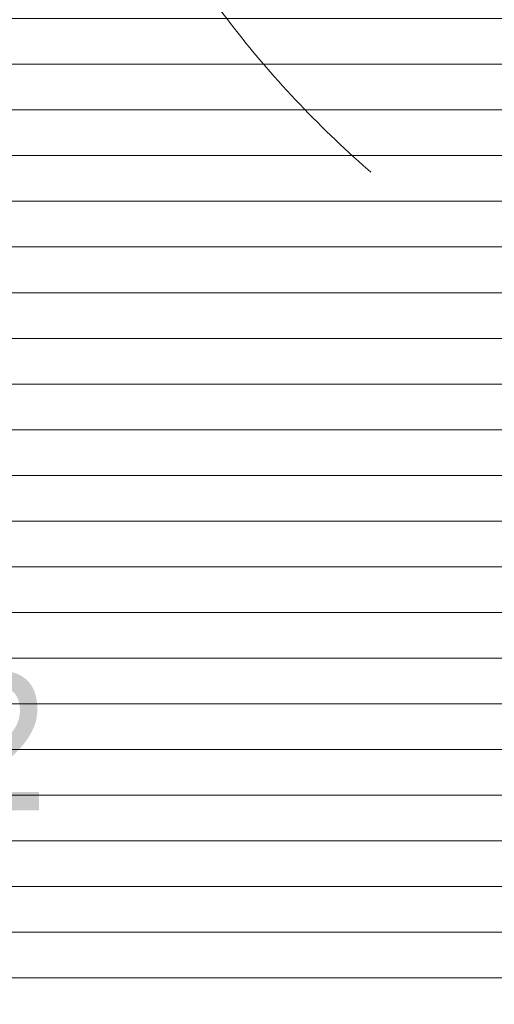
# Model space of a CAD drawing. Header units: millimetres. Extents: x -2180 to 91692, y -6418 to 21859.
# Tile 30 of 256: x 4536 to 5056, y 8521 to 9599. Entities that reach past the tile are written whole.
import ezdxf

# ---------------------------------------------------------------- set-up
doc = ezdxf.new("R2010")
doc.units = ezdxf.units.MM
doc.linetypes.add('Dash', pattern=[635, 317.5, -317.5])
doc.layers.add('_Beyond_-3', color=7, linetype='Continuous', lineweight=9, true_color=0xc0c0c0)
for name, color, linetype, lineweight in [('Doors', 7, 'Continuous', 9), ('Hidden Lines', 7, 'Dash', 18), ('Room Tags', 7, 'Continuous', 9)]:
    doc.layers.add(name, color=color, linetype=linetype, lineweight=lineweight)
doc.styles.add('Swis721 Cn BT', font='swissc.ttf', dxfattribs={"height": 250})
doc.styles.add('Swis721 Cn BT_B', font='swisscb.ttf', dxfattribs={"height": 250})

# ---------------------------------------------------------------- blocks, each defined once
blk = doc.blocks.new('Schueco_FWS_ADS-70-HD_out_Family-02 - SU-AL-02 FWS SI insert unit 3-2397783-1 Korruse  plaan')
at = {"layer": 'Hidden Lines'}
blk.add_arc((-845, -19), 1111, 270, 0, dxfattribs=at)

msp = doc.modelspace()

# ---------------------------------------------------------------- hatches: boundary and pattern name
at = {"layer": '_Beyond_-3'}
h = msp.add_hatch(dxfattribs=at)
h.set_pattern_fill('FP_31', color=256, style=0, pattern_type=2)
h.set_pattern_definition([(0, (0, 0), (0, 50), [])])
h.paths.add_polyline_path([(4605.8, 7658.3), (5455.6, 7658.3), (5455.6, 7660), (5631.8, 7660), (5631.8, 9269.4), (5589.1, 9270.4), (5585.2, 9272.5), (5582.1, 9277.6), (5581.5, 9282.4), (5584.4, 9289.4), (5587.1, 9293.1), (5593.1, 9298.3), (5598.9, 9301.1), (5603.4, 9302.3), (5611.7, 9302.8), (5631.8, 9302.8), (5631.8, 10357.1), (5612.8, 10357.1), (5612.8, 10453.1), (3384.8, 10453.1), (3384.8, 7854.3), (3403.8, 7853.3), (3403.8, 7658.3), (4464.2, 7658.3)], flags=0)
h.paths.add_polyline_path([(33673.1, 10267.8), (33673.1, 10373.1), (33541.5, 10373.1), (33541.5, 10456.8), (32898.5, 10456.8), (32897.5, 10422.1), (32757.1, 10422.1), (32757.6, 10434.6), (32874.6, 10434.6), (32874.6, 10456.8), (31801.5, 10456.8), (31801.5, 10378.6), (33375.9, 10285.4)], flags=0)

# ---------------------------------------------------------------- block references
at = {"layer": 'Doors', "rotation": 269.9999999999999}
msp.add_blockref('Schueco_FWS_ADS-70-HD_out_Family-02 - SU-AL-02 FWS SI insert unit 3-2397783-1 Korruse  plaan', (5666.8, 9427.1), dxfattribs=at)

# ---------------------------------------------------------------- texts
at = {"layer": 'Room Tags', "char_height": 250, "attachment_point": 1}
for s, insert, width, style in [('T104', (3844, 9280.2), 825.738, 'Swis721 Cn BT_B'), ('7.3 m²', (3751.5, 8883.7), 1050.211, 'Swis721 Cn BT')]:
    msp.add_mtext(s, dxfattribs=dict(at, insert=insert, width=width, style=style))

doc.saveas('drawing.dxf')
